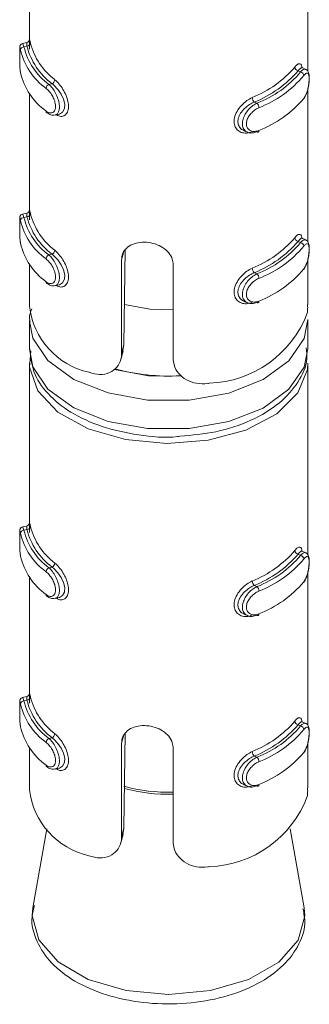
# Model space of a CAD drawing. Header units: millimetres. Extents: x 232 to 1296, y -47 to 1176.
# Tile 1 of 32: x 461.18 to 469.5, y -1.84 to 26.43. Entities that reach past the tile are written whole.
import ezdxf

# ---------------------------------------------------------------- set-up
doc = ezdxf.new("R2010")
doc.units = ezdxf.units.MM

msp = doc.modelspace()

# ---------------------------------------------------------------- linework, layer by layer
at = {"color": 7, "linetype": 'Continuous', "lineweight": 15}
for p, q in [((461.457, 30.447), (461.457, 25.839)), ((469.457, 24.948), (469.457, 30.447)), ((461.38, 25.772), (461.258, 25.745)), ((461.387, 25.67), (461.3, 25.651)), ((469.178, 24.963), (469.251, 24.929)), ((469.399, 25.004), (469.294, 25.053)), ((462.106, 24.593), (462.019, 24.573)), ((469.457, 20.049), (469.457, 24.43)), ((461.457, 24.311), (461.457, 20.94)), ((467.921, 24.065), (467.994, 24.031)), ((462.194, 23.692), (462.316, 23.719)), ((467.614, 23.248), (467.719, 23.199)), ((461.38, 20.873), (461.258, 20.846)), ((461.387, 20.771), (461.3, 20.751)), ((469.399, 20.104), (469.294, 20.153)), ((464.21, 19.829), (464.174, 17.092)), ((469.178, 20.064), (469.251, 20.03)), ((462.106, 19.693), (462.019, 19.674)), ((464.106, 16.842), (464.106, 19.532)), ((469.457, 18.255), (469.457, 19.53)), ((461.457, 19.411), (461.457, 18.199)), ((465.587, 19.398), (465.587, 16.708)), ((467.921, 19.166), (467.994, 19.132)), ((462.194, 18.793), (462.316, 18.82)), ((467.614, 18.349), (467.719, 18.3)), ((461.457, 17.791), (461.457, 16.975)), ((469.457, 16.975), (469.457, 17.791)), ((464.106, 16.842), (464.174, 17.092)), ((464.174, 17.092), (464.138, 16.917)), ((464.083, 16.672), (464.149, 16.914)), ((461.457, 16.566), (461.457, 11.958)), ((469.457, 11.067), (469.457, 16.566)), ((461.38, 11.891), (461.258, 11.864)), ((461.387, 11.789), (461.3, 11.769)), ((469.178, 11.082), (469.251, 11.048)), ((469.399, 11.122), (469.294, 11.171)), ((462.106, 10.711), (462.019, 10.692)), ((469.457, 6.168), (469.457, 10.549)), ((461.457, 10.429), (461.457, 7.059)), ((467.921, 10.184), (467.994, 10.15)), ((462.194, 9.811), (462.316, 9.838)), ((467.614, 9.367), (467.719, 9.318)), ((461.38, 6.992), (461.258, 6.965)), ((461.387, 6.89), (461.3, 6.87)), ((469.399, 6.223), (469.294, 6.272)), ((464.21, 5.947), (464.174, 3.211)), ((469.178, 6.183), (469.251, 6.149)), ((462.106, 5.812), (462.019, 5.793)), ((461.457, 5.53), (461.457, 4.318)), ((464.106, 2.961), (464.106, 5.651)), ((465.587, 5.517), (465.587, 2.827)), ((469.457, 4.374), (469.457, 5.649)), ((467.921, 5.285), (467.994, 5.251)), ((462.194, 4.911), (462.316, 4.939)), ((467.614, 4.468), (467.719, 4.419)), ((461.957, 3.2), (461.558, 0.93)), ((464.106, 2.961), (464.174, 3.211)), ((464.174, 3.211), (464.138, 3.036)), ((469.355, 0.93), (468.956, 3.2)), ((464.083, 2.791), (464.149, 3.033)), ((461.57, 0.987), (461.558, 0.93))]:
    msp.add_line(p, q, dxfattribs=at)
at = {"color": 8, "linetype": 'Continuous', "lineweight": 15}
for p, q in [((464.106, 19.532), (464.16, 19.733)), ((464.106, 5.651), (464.16, 5.851))]:
    msp.add_line(p, q, dxfattribs=at)
at = {"color": 8, "linetype": 'Continuous', "lineweight": 15, "flags": 128}
for points in [[(461.259, 25.739), (461.268, 25.738), (461.291, 25.681), (461.3, 25.651), (461.3, 25.651), (461.3, 25.651)], [(461.259, 20.84), (461.268, 20.839), (461.291, 20.782), (461.3, 20.751), (461.3, 20.751), (461.3, 20.751)], [(469.456, 17.819), (469.355, 17.274), (468.918, 16.634), (468.173, 16.096), (467.187, 15.709), (466.047, 15.507), (464.855, 15.508), (463.716, 15.712), (462.732, 16.101), (461.99, 16.639), (461.556, 17.281), (461.457, 17.769)], [(461.457, 16.975), (461.556, 16.464), (461.99, 15.823), (462.732, 15.284), (463.716, 14.896), (464.855, 14.692), (466.047, 14.691), (467.187, 14.893), (468.173, 15.279), (468.918, 15.817), (469.355, 16.457), (469.457, 16.975)], [(463.898, 16.39), (464.875, 16.207), (465.835, 16.191)], [(461.259, 11.858), (461.268, 11.857), (461.291, 11.8), (461.3, 11.769), (461.3, 11.769), (461.3, 11.769)], [(461.259, 6.958), (461.268, 6.958), (461.291, 6.901), (461.3, 6.87), (461.3, 6.87), (461.3, 6.87)], [(461.558, 0.93), (461.538, 0.705), (461.728, 0.006), (462.283, -0.625), (463.149, -1.127), (464.24, -1.449), (465.451, -1.561)], [(465.451, -1.561), (466.662, -1.451), (467.755, -1.131), (468.623, -0.631), (469.182, -0.001), (469.375, 0.698), (469.355, 0.93)]]:
    msp.add_lwpolyline(points, dxfattribs=at)
at = {"color": 7, "linetype": 'Continuous', "lineweight": 15, "flags": 128}
for points in [[(469.292, 25.048), (469.264, 25.051), (469.208, 25.002), (469.178, 24.963), (469.178, 24.963), (469.178, 24.963)], [(462.316, 23.72), (462.319, 23.72), (462.411, 23.774), (462.464, 23.877), (462.47, 24.007), (462.436, 24.146), (462.368, 24.289), (462.271, 24.429), (462.157, 24.551), (462.106, 24.593), (462.106, 24.593), (462.106, 24.593)], [(467.994, 23.215), (468.005, 23.207), (468.017, 23.203), (468.027, 23.202), (468.036, 23.206), (468.043, 23.212), (468.049, 23.222), (468.052, 23.235), (468.053, 23.25)], [(469.292, 20.148), (469.264, 20.152), (469.208, 20.103), (469.178, 20.064), (469.178, 20.064), (469.178, 20.064)], [(462.316, 18.821), (462.319, 18.82), (462.411, 18.875), (462.464, 18.978), (462.47, 19.107), (462.436, 19.247), (462.368, 19.39), (462.271, 19.53), (462.157, 19.651), (462.106, 19.693), (462.106, 19.693), (462.106, 19.693)], [(465.587, 18.095), (464.919, 18.121), (464.188, 18.252)], [(467.994, 18.315), (468.005, 18.308), (468.017, 18.304), (468.027, 18.303), (468.036, 18.306), (468.043, 18.313), (468.049, 18.323), (468.052, 18.335), (468.053, 18.35)], [(469.457, 16.566), (469.445, 16.39), (469.174, 15.714), (468.568, 15.115), (467.681, 14.647), (466.593, 14.352), (465.402, 14.257), (464.217, 14.371), (463.143, 14.683), (462.278, 15.164), (461.7, 15.773), (461.461, 16.453), (461.501, 16.91)], [(469.292, 11.166), (469.264, 11.17), (469.208, 11.121), (469.178, 11.082), (469.178, 11.082), (469.178, 11.082)], [(462.316, 9.839), (462.319, 9.839), (462.411, 9.893), (462.464, 9.996), (462.47, 10.125), (462.436, 10.265), (462.368, 10.408), (462.271, 10.548), (462.157, 10.669), (462.106, 10.711), (462.106, 10.711), (462.106, 10.711)], [(467.994, 9.333), (468.005, 9.326), (468.017, 9.322), (468.027, 9.321), (468.036, 9.324), (468.043, 9.331), (468.049, 9.341), (468.052, 9.353), (468.053, 9.368)], [(469.292, 6.267), (469.264, 6.271), (469.208, 6.222), (469.178, 6.183), (469.178, 6.183), (469.178, 6.183)], [(462.316, 4.939), (462.319, 4.939), (462.411, 4.994), (462.464, 5.097), (462.47, 5.226), (462.436, 5.365), (462.368, 5.509), (462.271, 5.649), (462.157, 5.77), (462.106, 5.812), (462.106, 5.812), (462.106, 5.812)], [(467.994, 4.434), (468.005, 4.427), (468.017, 4.422), (468.027, 4.422), (468.036, 4.425), (468.043, 4.432), (468.049, 4.441), (468.052, 4.454), (468.053, 4.469)]]:
    msp.add_lwpolyline(points, dxfattribs=at)
at = {"color": 7, "linetype": 'Continuous', "lineweight": 15}
for centre, radius, start, end in [((461.387, 25.77), 0.0997, 269.9178, 353.6102), ((463.332, 26.231), 1.905, 194.3472, 233.0834), ((461.298, 25.552), 0.0989, 89.3706, 173.5963), ((463.056, 26.003), 1.908, 193.3385, 234.092), ((463.109, 26.08), 1.86, 193.3385, 234.092), ((463.279, 26.154), 1.953, 194.3469, 233.0836), ((463.056, 25.35), 1.908, 193.3385, 234.092), ((466.68, 27.142), 3.177, 291.8314, 319.2694), ((466.71, 27.088), 3.257, 291.8317, 319.2693), ((466.879, 26.92), 3.096, 291.1059, 319.9951), ((469.207, 25.08), 0.12, 185.1361, 256.0742), ((469.223, 24.813), 0.119, 5.2156, 76.6903), ((462.053, 24.717), 0.135, 293.038, 356.1207), ((466.909, 26.866), 3.176, 291.1058, 319.9951), ((462.073, 24.449), 0.136, 113.7281, 176.2145), ((468.038, 24.198), 0.177, 181.6436, 228.7438), ((466.909, 26.212), 3.176, 291.1058, 319.9951), ((461.991, 23.801), 0.0536, 176.3369, 232.8875), ((467.874, 23.898), 0.179, 1.5624, 47.9075), ((461.298, 20.652), 0.0989, 89.3675, 173.5994), ((463.056, 21.104), 1.908, 193.3385, 234.092), ((463.109, 21.18), 1.86, 193.3385, 234.092), ((461.387, 20.871), 0.0997, 269.9178, 353.6102), ((463.279, 21.255), 1.953, 194.3469, 233.0836), ((463.332, 21.332), 1.905, 194.3472, 233.0834), ((466.68, 22.243), 3.177, 291.8314, 319.2694), ((469.207, 20.181), 0.12, 185.1361, 256.0742), ((463.056, 20.45), 1.908, 193.3385, 234.092), ((462.053, 19.817), 0.135, 293.038, 356.1207), ((466.71, 22.189), 3.257, 291.8317, 319.2693), ((466.879, 22.02), 3.096, 291.1059, 319.9951), ((466.909, 21.966), 3.176, 291.1058, 319.9951), ((469.223, 19.914), 0.119, 5.2128, 76.6931), ((462.073, 19.549), 0.136, 113.7256, 176.217), ((468.038, 19.299), 0.177, 181.6436, 228.7438), ((466.909, 21.313), 3.176, 291.1058, 319.9951), ((467.874, 18.999), 0.179, 1.5604, 47.9095), ((461.991, 18.902), 0.0536, 176.3412, 232.8832), ((463.65, 18.461), 2.209, 186.805, 257.4297), ((466.528, 19.106), 3.116, 271.8247, 339.2762), ((465.443, 21.855), 5.658, 254.3029, 273.555), ((461.387, 11.889), 0.0997, 269.9189, 353.6111), ((463.332, 12.35), 1.905, 194.3472, 233.0834), ((461.298, 11.671), 0.0989, 89.3703, 173.5966), ((463.056, 12.122), 1.908, 193.3385, 234.092), ((463.109, 12.199), 1.86, 193.3385, 234.092), ((463.279, 12.273), 1.953, 194.3469, 233.0836), ((463.056, 11.468), 1.908, 193.3385, 234.092), ((466.68, 13.261), 3.177, 291.8314, 319.2694), ((466.71, 13.207), 3.257, 291.8317, 319.2693), ((466.879, 13.039), 3.096, 291.1059, 319.9951), ((469.207, 11.199), 0.12, 185.1355, 256.0732), ((469.223, 10.932), 0.119, 5.2153, 76.6906), ((462.053, 10.835), 0.135, 293.0389, 356.1212), ((466.909, 12.984), 3.176, 291.1058, 319.9951), ((462.073, 10.568), 0.136, 113.7279, 176.2148), ((468.038, 10.317), 0.177, 181.6433, 228.743), ((466.909, 12.331), 3.176, 291.1058, 319.9951), ((461.991, 9.92), 0.0536, 176.3403, 232.8841), ((467.874, 10.017), 0.179, 1.5622, 47.9077), ((461.298, 6.771), 0.0989, 89.3725, 173.5944), ((463.109, 7.299), 1.86, 193.3385, 234.092), ((461.387, 6.989), 0.0997, 269.9152, 353.6109), ((463.279, 7.373), 1.953, 194.3469, 233.0836), ((463.332, 7.45), 1.905, 194.3472, 233.0834), ((463.056, 7.222), 1.908, 193.3385, 234.092), ((466.68, 8.362), 3.177, 291.8314, 319.2694), ((469.207, 6.299), 0.12, 185.1354, 256.0765), ((463.056, 6.569), 1.908, 193.3385, 234.092), ((466.71, 8.308), 3.257, 291.8317, 319.2693), ((466.879, 8.139), 3.096, 291.1059, 319.9951), ((466.909, 8.085), 3.176, 291.1058, 319.9951), ((469.223, 6.033), 0.119, 5.2173, 76.6887), ((462.073, 5.668), 0.136, 113.7296, 176.213), ((462.053, 5.936), 0.135, 293.0358, 356.1214), ((468.038, 5.417), 0.177, 181.6429, 228.7455), ((466.909, 7.432), 3.176, 291.1058, 319.9951), ((467.874, 5.118), 0.179, 1.5636, 47.9063), ((461.991, 5.021), 0.0536, 176.3334, 232.891), ((463.65, 4.58), 2.209, 186.805, 257.4297), ((466.528, 5.224), 3.116, 271.8247, 339.2762)]:
    msp.add_arc(centre, radius, start, end, dxfattribs=at)
at = {"color": 8, "linetype": 'Continuous', "lineweight": 15}
for centre, radius, start, end in [((465.446, 9.183), 4.935, 254.983, 271.646), ((465.446, 9.135), 4.947, 255.1526, 271.6393)]:
    msp.add_arc(centre, radius, start, end, dxfattribs=at)
at = {"color": 7, "linetype": 'Continuous', "lineweight": 15}
for points, knots in [([(461.259, 25.745), (461.257, 25.745), (461.244, 25.744), (461.224, 25.732), (461.203, 25.713), (461.19, 25.693), (461.183, 25.676), (461.18, 25.662), (461.178, 25.649), (461.178, 25.637), (461.177, 25.62), (461.177, 25.611)], [0, 0, 0, 0, 0.020113, 0.156739, 0.267992, 0.364156, 0.44742, 0.524106, 0.622504, 0.816731, 1, 1, 1, 1]), ([(461.387, 25.67), (461.387, 25.67), (461.381, 25.701), (461.378, 25.753), (461.379, 25.786), (461.384, 25.755), (461.387, 25.74)], [0, 0, 0, 0, 0.000117, 0.309147, 0.652964, 1, 1, 1, 1]), ([(461.457, 25.829), (461.457, 25.837), (461.456, 25.854), (461.457, 25.86), (461.456, 25.853), (461.454, 25.843), (461.448, 25.825), (461.434, 25.803), (461.411, 25.782), (461.39, 25.776), (461.38, 25.773)], [0, 0, 0, 0, 0.230895, 0.477401, 0.558872, 0.624551, 0.689654, 0.784588, 0.896373, 1, 1, 1, 1]), ([(461.459, 25.582), (461.459, 25.629), (461.459, 25.733), (461.456, 25.815), (461.457, 25.829), (461.457, 25.829)], [0, 0, 0, 0, 0.448668, 0.993375, 1, 1, 1, 1]), ([(461.457, 25.839), (461.457, 25.853), (461.457, 25.886), (461.465, 25.856), (461.479, 25.79), (461.486, 25.759)], [0, 0, 0, 0, 0.287354, 0.663158, 1, 1, 1, 1]), ([(461.177, 25.611), (461.177, 25.609), (461.176, 25.596), (461.177, 25.534), (461.177, 25.426), (461.177, 25.288), (461.179, 25.143), (461.186, 25.007), (461.195, 24.942), (461.2, 24.91)], [0, 0, 0, 0, 0.026841, 0.173551, 0.3244, 0.485871, 0.655868, 0.827492, 1, 1, 1, 1]), ([(461.177, 25.611), (461.177, 25.592), (461.176, 25.553), (461.177, 25.439), (461.177, 25.3), (461.179, 25.148), (461.185, 25.004), (461.196, 24.934), (461.202, 24.901)], [0, 0, 0, 0, 0.148704, 0.305848, 0.470134, 0.639656, 0.826484, 1, 1, 1, 1]), ([(469.087, 25.069), (469.1, 25.084), (469.142, 25.134), (469.203, 25.175), (469.255, 25.161), (469.284, 25.115), (469.29, 25.06), (469.291, 25.047)], [0, 0, 0, 0, 0.125956, 0.405143, 0.670457, 0.920746, 1, 1, 1, 1]), ([(469.331, 24.142), (469.343, 24.156), (469.384, 24.205), (469.436, 24.337), (469.48, 24.506), (469.502, 24.673), (469.503, 24.823), (469.481, 24.919), (469.438, 24.986), (469.405, 24.997), (469.398, 25)], [0, 0, 0, 0, 0.07166, 0.24864, 0.406173, 0.552006, 0.706951, 0.877175, 0.971466, 1, 1, 1, 1]), ([(469.342, 24.171), (469.349, 24.18), (469.375, 24.216), (469.416, 24.299), (469.457, 24.426), (469.484, 24.557), (469.497, 24.682), (469.497, 24.79), (469.481, 24.869), (469.448, 24.903), (469.401, 24.891), (469.362, 24.846), (469.342, 24.824)], [0, 0, 0, 0, 0.037283, 0.149824, 0.256282, 0.356425, 0.453448, 0.553209, 0.659995, 0.772419, 0.885916, 1, 1, 1, 1]), ([(461.938, 23.804), (461.947, 23.797), (461.985, 23.769), (462.052, 23.744), (462.127, 23.755), (462.181, 23.805), (462.211, 23.887), (462.21, 23.997), (462.175, 24.127), (462.11, 24.258), (462.026, 24.377), (461.967, 24.431), (461.938, 24.458)], [0, 0, 0, 0, 0.037283, 0.149824, 0.256283, 0.356425, 0.453449, 0.553209, 0.659995, 0.772418, 0.885915, 1, 1, 1, 1]), ([(467.861, 23.213), (467.836, 23.203), (467.754, 23.172), (467.618, 23.166), (467.48, 23.218), (467.383, 23.317), (467.335, 23.453), (467.343, 23.619), (467.416, 23.801), (467.545, 23.972), (467.702, 24.111), (467.81, 24.166), (467.861, 24.193)], [0, 0, 0, 0, 0.049966, 0.16072, 0.26597, 0.365259, 0.462973, 0.56567, 0.676022, 0.789423, 0.900467, 1, 1, 1, 1]), ([(467.921, 24.065), (467.921, 24.065), (467.876, 24.047), (467.778, 23.997), (467.637, 23.886), (467.52, 23.746), (467.453, 23.596), (467.445, 23.456), (467.491, 23.343), (467.553, 23.273), (467.604, 23.257), (467.616, 23.253)], [0, 0, 0, 0, 0.000048, 0.132925, 0.280761, 0.429978, 0.572904, 0.704761, 0.830791, 0.960542, 1, 1, 1, 1]), ([(461.962, 23.762), (461.979, 23.748), (462.026, 23.707), (462.113, 23.678), (462.172, 23.693), (462.192, 23.698)], [0, 0, 0, 0, 0.258975, 0.754036, 1, 1, 1, 1]), ([(467.994, 23.215), (467.994, 23.215), (467.947, 23.193), (467.854, 23.167), (467.726, 23.185), (467.629, 23.257), (467.578, 23.37), (467.576, 23.506), (467.619, 23.648), (467.7, 23.788), (467.814, 23.915), (467.918, 23.992), (467.979, 24.024), (467.994, 24.031), (467.994, 24.031)], [0, 0, 0, 0, 0.000038, 0.112216, 0.224486, 0.337099, 0.445586, 0.547541, 0.646167, 0.74679, 0.852426, 0.963252, 0.999962, 1, 1, 1, 1]), ([(468.053, 23.903), (468.04, 23.897), (467.987, 23.873), (467.897, 23.812), (467.799, 23.713), (467.727, 23.603), (467.69, 23.489), (467.691, 23.38), (467.736, 23.288), (467.821, 23.23), (467.932, 23.211), (468.013, 23.237), (468.053, 23.25)], [0, 0, 0, 0, 0.0372829, 0.149825, 0.2562821, 0.3564245, 0.4534479, 0.5532084, 0.6599941, 0.7724169, 0.885916, 1, 1, 1, 1]), ([(461.457, 20.93), (461.457, 20.938), (461.456, 20.955), (461.457, 20.961), (461.456, 20.954), (461.454, 20.944), (461.448, 20.926), (461.434, 20.904), (461.411, 20.883), (461.39, 20.877), (461.38, 20.874)], [0, 0, 0, 0, 0.230896, 0.477404, 0.55887, 0.62455, 0.689653, 0.784587, 0.896373, 1, 1, 1, 1]), ([(461.459, 20.683), (461.459, 20.73), (461.459, 20.834), (461.456, 20.916), (461.457, 20.93), (461.457, 20.93)], [0, 0, 0, 0, 0.448668, 0.993375, 1, 1, 1, 1]), ([(461.457, 20.94), (461.457, 20.954), (461.457, 20.986), (461.465, 20.957), (461.479, 20.891), (461.486, 20.859)], [0, 0, 0, 0, 0.287354, 0.66316, 1, 1, 1, 1]), ([(461.177, 20.712), (461.177, 20.71), (461.176, 20.697), (461.177, 20.634), (461.177, 20.527), (461.177, 20.388), (461.179, 20.243), (461.186, 20.107), (461.195, 20.043), (461.2, 20.01)], [0, 0, 0, 0, 0.026841, 0.173547, 0.3244, 0.485872, 0.655869, 0.827491, 1, 1, 1, 1]), ([(461.259, 20.845), (461.257, 20.845), (461.244, 20.845), (461.224, 20.832), (461.203, 20.814), (461.19, 20.794), (461.183, 20.777), (461.18, 20.763), (461.178, 20.749), (461.178, 20.738), (461.177, 20.72), (461.177, 20.712)], [0, 0, 0, 0, 0.02011, 0.156742, 0.267994, 0.364145, 0.447422, 0.524108, 0.622506, 0.816718, 1, 1, 1, 1]), ([(461.177, 20.712), (461.177, 20.693), (461.176, 20.653), (461.177, 20.539), (461.177, 20.401), (461.179, 20.249), (461.185, 20.105), (461.196, 20.035), (461.202, 20.002)], [0, 0, 0, 0, 0.148704, 0.305848, 0.470134, 0.639657, 0.826483, 1, 1, 1, 1]), ([(461.387, 20.771), (461.387, 20.771), (461.381, 20.802), (461.378, 20.853), (461.378, 20.885), (461.382, 20.864), (461.384, 20.857)], [0, 0, 0, 0, 0.000142, 0.373697, 0.789303, 1, 1, 1, 1]), ([(469.087, 20.17), (469.1, 20.185), (469.142, 20.235), (469.203, 20.276), (469.255, 20.262), (469.284, 20.215), (469.29, 20.161), (469.291, 20.148)], [0, 0, 0, 0, 0.12602, 0.405352, 0.670802, 0.921216, 1, 1, 1, 1]), ([(469.331, 19.243), (469.343, 19.257), (469.384, 19.305), (469.436, 19.437), (469.48, 19.607), (469.502, 19.774), (469.503, 19.924), (469.481, 20.019), (469.438, 20.087), (469.405, 20.098), (469.398, 20.101)], [0, 0, 0, 0, 0.071659, 0.248639, 0.406172, 0.552008, 0.706949, 0.877176, 0.971464, 1, 1, 1, 1]), ([(464.106, 19.532), (464.109, 19.575), (464.117, 19.684), (464.199, 19.836), (464.358, 19.965), (464.574, 20.037), (464.821, 20.048), (465.071, 19.999), (465.296, 19.894), (465.471, 19.742), (465.572, 19.568), (465.583, 19.448), (465.587, 19.398)], [0, 0, 0, 0, 0.067544, 0.17285, 0.279382, 0.387326, 0.494685, 0.600406, 0.705956, 0.813029, 0.921038, 1, 1, 1, 1]), ([(469.342, 19.272), (469.349, 19.281), (469.375, 19.317), (469.416, 19.4), (469.457, 19.526), (469.484, 19.657), (469.497, 19.782), (469.497, 19.891), (469.481, 19.97), (469.448, 20.003), (469.401, 19.992), (469.362, 19.947), (469.342, 19.925)], [0, 0, 0, 0, 0.037283, 0.149824, 0.256282, 0.356425, 0.453448, 0.553208, 0.659994, 0.772418, 0.885917, 1, 1, 1, 1]), ([(461.938, 18.905), (461.947, 18.898), (461.985, 18.87), (462.052, 18.845), (462.127, 18.856), (462.181, 18.906), (462.211, 18.988), (462.21, 19.098), (462.175, 19.228), (462.11, 19.359), (462.026, 19.478), (461.967, 19.532), (461.938, 19.558)], [0, 0, 0, 0, 0.037283, 0.149824, 0.256283, 0.356425, 0.453448, 0.553209, 0.659995, 0.772417, 0.885915, 1, 1, 1, 1]), ([(467.861, 18.314), (467.836, 18.304), (467.754, 18.273), (467.618, 18.267), (467.48, 18.318), (467.383, 18.418), (467.335, 18.554), (467.343, 18.72), (467.416, 18.902), (467.545, 19.073), (467.702, 19.212), (467.81, 19.267), (467.861, 19.294)], [0, 0, 0, 0, 0.049966, 0.16072, 0.26597, 0.365259, 0.462972, 0.56567, 0.676022, 0.789422, 0.900467, 1, 1, 1, 1]), ([(467.921, 19.166), (467.921, 19.166), (467.876, 19.148), (467.778, 19.097), (467.637, 18.987), (467.52, 18.847), (467.453, 18.697), (467.445, 18.557), (467.491, 18.444), (467.553, 18.374), (467.604, 18.358), (467.616, 18.354)], [0, 0, 0, 0, 0.000048, 0.132925, 0.280761, 0.429976, 0.572905, 0.704761, 0.830792, 0.960542, 1, 1, 1, 1]), ([(467.994, 18.315), (467.994, 18.315), (467.947, 18.294), (467.854, 18.268), (467.726, 18.286), (467.629, 18.358), (467.578, 18.471), (467.576, 18.607), (467.619, 18.749), (467.7, 18.889), (467.814, 19.016), (467.918, 19.093), (467.979, 19.125), (467.994, 19.132), (467.994, 19.132)], [0, 0, 0, 0, 0.0000378, 0.1122156, 0.2244876, 0.3370986, 0.4455851, 0.5475435, 0.646167, 0.7467895, 0.852426, 0.9632516, 0.9999622, 1, 1, 1, 1]), ([(468.053, 19.004), (468.04, 18.998), (467.987, 18.974), (467.897, 18.913), (467.799, 18.814), (467.727, 18.703), (467.69, 18.59), (467.691, 18.481), (467.736, 18.389), (467.821, 18.331), (467.932, 18.312), (468.013, 18.338), (468.053, 18.35)], [0, 0, 0, 0, 0.037283, 0.149826, 0.256283, 0.356425, 0.453446, 0.553209, 0.659995, 0.772418, 0.885916, 1, 1, 1, 1]), ([(461.962, 18.863), (461.979, 18.849), (462.026, 18.808), (462.113, 18.779), (462.172, 18.794), (462.192, 18.799)], [0, 0, 0, 0, 0.258975, 0.754036, 1, 1, 1, 1]), ([(461.525, 18.129), (461.489, 18.041), (461.439, 17.92), (461.468, 17.797), (461.476, 17.764)], [0, 0, 0, 0, 0.728667, 1, 1, 1, 1]), ([(469.442, 18.003), (469.448, 18.044), (469.457, 18.113), (469.454, 18.214), (469.453, 18.255)], [0, 0, 0, 0, 0.593463, 1, 1, 1, 1]), ([(465.781, 14.467), (466.132, 14.499), (466.859, 14.566), (467.851, 14.903), (468.664, 15.389), (469.197, 15.995), (469.465, 16.561), (469.427, 16.903), (469.415, 17.012)], [0, 0, 0, 0, 0.182064, 0.376351, 0.573163, 0.752072, 0.921249, 1, 1, 1, 1]), ([(461.474, 16.959), (461.494, 16.743), (461.536, 16.287), (461.966, 15.666), (462.627, 15.13), (463.525, 14.718), (464.582, 14.492), (465.373, 14.413), (465.76, 14.464), (465.781, 14.467)], [0, 0, 0, 0, 0.141781, 0.299789, 0.464713, 0.638411, 0.814397, 0.989981, 1, 1, 1, 1]), ([(463.169, 16.305), (463.272, 16.275), (463.478, 16.214), (463.768, 16.276), (463.983, 16.439), (464.091, 16.643), (464.102, 16.787), (464.106, 16.842)], [0, 0, 0, 0, 0.227115, 0.454906, 0.667253, 0.872124, 1, 1, 1, 1]), ([(465.587, 16.708), (465.593, 16.643), (465.607, 16.489), (465.733, 16.264), (465.96, 16.075), (466.256, 15.972), (466.489, 15.969), (466.612, 15.989), (466.627, 15.991)], [0, 0, 0, 0, 0.147077, 0.351354, 0.555297, 0.760036, 0.971376, 1, 1, 1, 1]), ([(461.387, 11.789), (461.387, 11.789), (461.381, 11.82), (461.378, 11.872), (461.379, 11.904), (461.384, 11.874), (461.387, 11.859)], [0, 0, 0, 0, 0.000117, 0.309149, 0.652967, 1, 1, 1, 1]), ([(461.457, 11.948), (461.457, 11.956), (461.456, 11.973), (461.457, 11.979), (461.456, 11.972), (461.454, 11.962), (461.448, 11.944), (461.434, 11.922), (461.411, 11.901), (461.39, 11.895), (461.38, 11.892)], [0, 0, 0, 0, 0.230897, 0.477398, 0.558864, 0.624545, 0.689646, 0.784591, 0.896372, 1, 1, 1, 1]), ([(461.459, 11.701), (461.459, 11.748), (461.459, 11.852), (461.456, 11.934), (461.457, 11.948), (461.457, 11.948)], [0, 0, 0, 0, 0.448676, 0.993382, 1, 1, 1, 1]), ([(461.457, 11.958), (461.457, 11.972), (461.457, 12.004), (461.465, 11.975), (461.479, 11.909), (461.486, 11.877)], [0, 0, 0, 0, 0.2873461, 0.6631552, 1, 1, 1, 1]), ([(461.177, 11.73), (461.177, 11.728), (461.176, 11.715), (461.177, 11.652), (461.177, 11.545), (461.177, 11.407), (461.179, 11.261), (461.186, 11.125), (461.195, 11.061), (461.2, 11.028)], [0, 0, 0, 0, 0.026838, 0.173547, 0.324396, 0.485872, 0.655869, 0.827491, 1, 1, 1, 1]), ([(461.259, 11.863), (461.257, 11.863), (461.244, 11.863), (461.224, 11.85), (461.203, 11.832), (461.19, 11.812), (461.183, 11.795), (461.18, 11.781), (461.178, 11.767), (461.178, 11.756), (461.177, 11.738), (461.177, 11.73)], [0, 0, 0, 0, 0.02011, 0.156735, 0.267996, 0.364147, 0.44741, 0.524124, 0.622508, 0.816732, 1, 1, 1, 1]), ([(461.177, 11.73), (461.177, 11.711), (461.176, 11.671), (461.177, 11.557), (461.177, 11.419), (461.179, 11.267), (461.185, 11.123), (461.196, 11.053), (461.202, 11.02)], [0, 0, 0, 0, 0.1487077, 0.3058469, 0.4701329, 0.6396589, 0.8264845, 1, 1, 1, 1]), ([(469.087, 11.188), (469.1, 11.203), (469.142, 11.253), (469.203, 11.294), (469.255, 11.28), (469.284, 11.233), (469.29, 11.179), (469.291, 11.166)], [0, 0, 0, 0, 0.126022, 0.405353, 0.670801, 0.92122, 1, 1, 1, 1]), ([(469.331, 10.261), (469.343, 10.275), (469.384, 10.324), (469.436, 10.455), (469.48, 10.625), (469.502, 10.792), (469.503, 10.942), (469.481, 11.038), (469.438, 11.105), (469.405, 11.116), (469.398, 11.119)], [0, 0, 0, 0, 0.071659, 0.24864, 0.406175, 0.552005, 0.706951, 0.877178, 0.971466, 1, 1, 1, 1]), ([(469.342, 10.29), (469.349, 10.299), (469.375, 10.335), (469.416, 10.418), (469.457, 10.545), (469.484, 10.675), (469.497, 10.8), (469.497, 10.909), (469.481, 10.988), (469.448, 11.021), (469.401, 11.01), (469.362, 10.965), (469.342, 10.943)], [0, 0, 0, 0, 0.037282, 0.149826, 0.256284, 0.356427, 0.453445, 0.553211, 0.659994, 0.772418, 0.885916, 1, 1, 1, 1]), ([(461.938, 9.923), (461.947, 9.916), (461.985, 9.888), (462.052, 9.863), (462.127, 9.874), (462.181, 9.924), (462.211, 10.006), (462.21, 10.116), (462.175, 10.246), (462.11, 10.377), (462.026, 10.496), (461.967, 10.55), (461.938, 10.577)], [0, 0, 0, 0, 0.0372832, 0.1498257, 0.2562849, 0.3564271, 0.4534451, 0.5532117, 0.6599948, 0.7724178, 0.8859147, 1, 1, 1, 1]), ([(467.861, 9.332), (467.836, 9.322), (467.754, 9.291), (467.618, 9.285), (467.48, 9.336), (467.383, 9.436), (467.335, 9.572), (467.343, 9.738), (467.416, 9.92), (467.545, 10.091), (467.702, 10.23), (467.81, 10.285), (467.861, 10.312)], [0, 0, 0, 0, 0.049967, 0.16072, 0.265971, 0.365257, 0.462971, 0.56567, 0.676022, 0.789421, 0.900467, 1, 1, 1, 1]), ([(467.921, 10.184), (467.921, 10.184), (467.876, 10.166), (467.778, 10.115), (467.637, 10.005), (467.52, 9.865), (467.453, 9.715), (467.445, 9.575), (467.491, 9.462), (467.553, 9.392), (467.604, 9.376), (467.616, 9.372)], [0, 0, 0, 0, 0.000048, 0.132926, 0.280761, 0.429977, 0.572903, 0.70476, 0.830794, 0.960542, 1, 1, 1, 1]), ([(467.994, 9.333), (467.994, 9.333), (467.947, 9.312), (467.854, 9.286), (467.726, 9.304), (467.629, 9.376), (467.578, 9.489), (467.576, 9.625), (467.619, 9.767), (467.7, 9.907), (467.814, 10.034), (467.918, 10.111), (467.979, 10.143), (467.994, 10.15), (467.994, 10.15)], [0, 0, 0, 0, 0.000038, 0.112216, 0.224487, 0.337099, 0.445588, 0.547542, 0.64617, 0.746789, 0.852425, 0.963252, 0.999962, 1, 1, 1, 1]), ([(468.053, 10.022), (468.04, 10.016), (467.987, 9.992), (467.897, 9.931), (467.799, 9.832), (467.727, 9.721), (467.69, 9.608), (467.691, 9.499), (467.736, 9.407), (467.821, 9.349), (467.932, 9.33), (468.013, 9.356), (468.053, 9.368)], [0, 0, 0, 0, 0.037283, 0.149825, 0.256285, 0.356423, 0.453446, 0.553207, 0.659995, 0.772418, 0.885916, 1, 1, 1, 1]), ([(461.962, 9.881), (461.979, 9.867), (462.026, 9.826), (462.113, 9.797), (462.172, 9.812), (462.192, 9.817)], [0, 0, 0, 0, 0.2589744, 0.7540308, 1, 1, 1, 1]), ([(461.457, 7.049), (461.457, 7.057), (461.456, 7.073), (461.457, 7.08), (461.456, 7.073), (461.454, 7.062), (461.448, 7.045), (461.434, 7.022), (461.411, 7.002), (461.39, 6.996), (461.38, 6.993)], [0, 0, 0, 0, 0.230895, 0.477408, 0.558874, 0.624554, 0.68966, 0.784594, 0.896373, 1, 1, 1, 1]), ([(461.457, 7.059), (461.457, 7.073), (461.457, 7.105), (461.465, 7.075), (461.479, 7.009), (461.486, 6.978)], [0, 0, 0, 0, 0.287354, 0.66316, 1, 1, 1, 1]), ([(461.177, 6.831), (461.177, 6.829), (461.176, 6.815), (461.177, 6.753), (461.177, 6.646), (461.177, 6.507), (461.179, 6.362), (461.186, 6.226), (461.195, 6.161), (461.2, 6.129)], [0, 0, 0, 0, 0.0268445, 0.1735538, 0.3244028, 0.4858704, 0.6558669, 0.8274928, 1, 1, 1, 1]), ([(461.259, 6.964), (461.257, 6.964), (461.244, 6.963), (461.224, 6.951), (461.203, 6.932), (461.19, 6.913), (461.183, 6.896), (461.18, 6.882), (461.178, 6.868), (461.178, 6.857), (461.177, 6.839), (461.177, 6.831)], [0, 0, 0, 0, 0.020115, 0.156743, 0.267986, 0.364164, 0.447428, 0.524116, 0.622501, 0.816729, 1, 1, 1, 1]), ([(461.177, 6.831), (461.177, 6.811), (461.176, 6.772), (461.177, 6.658), (461.177, 6.52), (461.179, 6.368), (461.185, 6.224), (461.196, 6.154), (461.202, 6.12)], [0, 0, 0, 0, 0.1487077, 0.3058469, 0.4701329, 0.6396589, 0.8264845, 1, 1, 1, 1]), ([(461.387, 6.89), (461.387, 6.89), (461.381, 6.921), (461.378, 6.972), (461.378, 7.003), (461.382, 6.983), (461.384, 6.976)], [0, 0, 0, 0, 0.0001418, 0.3736947, 0.789298, 1, 1, 1, 1]), ([(461.459, 6.802), (461.459, 6.848), (461.459, 6.952), (461.456, 7.035), (461.457, 7.049), (461.457, 7.049)], [0, 0, 0, 0, 0.448676, 0.993382, 1, 1, 1, 1]), ([(469.087, 6.289), (469.1, 6.304), (469.142, 6.354), (469.203, 6.395), (469.255, 6.38), (469.284, 6.334), (469.29, 6.28), (469.291, 6.267)], [0, 0, 0, 0, 0.12602, 0.40535, 0.670803, 0.921221, 1, 1, 1, 1]), ([(464.106, 5.651), (464.109, 5.694), (464.117, 5.803), (464.199, 5.955), (464.358, 6.084), (464.574, 6.156), (464.821, 6.167), (465.071, 6.118), (465.296, 6.013), (465.471, 5.86), (465.572, 5.687), (465.583, 5.567), (465.587, 5.517)], [0, 0, 0, 0, 0.067546, 0.17285, 0.279383, 0.387326, 0.494685, 0.600406, 0.705957, 0.813027, 0.921036, 1, 1, 1, 1]), ([(469.331, 5.361), (469.343, 5.376), (469.384, 5.424), (469.436, 5.556), (469.48, 5.726), (469.502, 5.893), (469.503, 6.043), (469.481, 6.138), (469.438, 6.206), (469.405, 6.217), (469.398, 6.219)], [0, 0, 0, 0, 0.07166, 0.24864, 0.406171, 0.552007, 0.706952, 0.877172, 0.971466, 1, 1, 1, 1]), ([(469.342, 5.39), (469.349, 5.399), (469.375, 5.435), (469.416, 5.519), (469.457, 5.645), (469.484, 5.776), (469.497, 5.901), (469.497, 6.01), (469.481, 6.088), (469.448, 6.122), (469.401, 6.111), (469.362, 6.066), (469.342, 6.044)], [0, 0, 0, 0, 0.037282, 0.149824, 0.256282, 0.356424, 0.453447, 0.553207, 0.659996, 0.772419, 0.885916, 1, 1, 1, 1]), ([(461.938, 5.024), (461.947, 5.017), (461.985, 4.989), (462.052, 4.964), (462.127, 4.975), (462.181, 5.024), (462.211, 5.106), (462.21, 5.217), (462.175, 5.346), (462.11, 5.478), (462.026, 5.597), (461.967, 5.65), (461.938, 5.677)], [0, 0, 0, 0, 0.037283, 0.149824, 0.256282, 0.356424, 0.453447, 0.553208, 0.659996, 0.772419, 0.885915, 1, 1, 1, 1]), ([(467.861, 4.432), (467.836, 4.423), (467.754, 4.392), (467.618, 4.386), (467.48, 4.437), (467.383, 4.536), (467.335, 4.672), (467.343, 4.839), (467.416, 5.021), (467.545, 5.191), (467.702, 5.33), (467.81, 5.386), (467.861, 5.412)], [0, 0, 0, 0, 0.049966, 0.160721, 0.26597, 0.365259, 0.462972, 0.565672, 0.676023, 0.789422, 0.900467, 1, 1, 1, 1]), ([(467.921, 5.285), (467.921, 5.285), (467.876, 5.267), (467.778, 5.216), (467.637, 5.106), (467.52, 4.966), (467.453, 4.816), (467.445, 4.675), (467.491, 4.563), (467.553, 4.493), (467.604, 4.477), (467.616, 4.473)], [0, 0, 0, 0, 0.000048, 0.132925, 0.28076, 0.42998, 0.572906, 0.704762, 0.830789, 0.960542, 1, 1, 1, 1]), ([(467.994, 4.434), (467.994, 4.434), (467.947, 4.413), (467.854, 4.386), (467.726, 4.405), (467.629, 4.476), (467.578, 4.59), (467.576, 4.726), (467.619, 4.868), (467.7, 5.007), (467.814, 5.135), (467.918, 5.211), (467.979, 5.244), (467.994, 5.251), (467.994, 5.251)], [0, 0, 0, 0, 0.000038, 0.112216, 0.224487, 0.3371, 0.445584, 0.547542, 0.646166, 0.746789, 0.852425, 0.963252, 0.999962, 1, 1, 1, 1]), ([(468.053, 5.122), (468.04, 5.116), (467.987, 5.093), (467.897, 5.032), (467.799, 4.933), (467.727, 4.822), (467.69, 4.709), (467.691, 4.6), (467.736, 4.507), (467.821, 4.449), (467.932, 4.431), (468.013, 4.456), (468.053, 4.469)], [0, 0, 0, 0, 0.037283, 0.149825, 0.256283, 0.356425, 0.453449, 0.553209, 0.659993, 0.772416, 0.885916, 1, 1, 1, 1]), ([(461.962, 4.982), (461.979, 4.968), (462.026, 4.926), (462.113, 4.898), (462.172, 4.912), (462.192, 4.917)], [0, 0, 0, 0, 0.258976, 0.75404, 1, 1, 1, 1]), ([(469.442, 4.122), (469.448, 4.163), (469.457, 4.232), (469.454, 4.333), (469.453, 4.374)], [0, 0, 0, 0, 0.593463, 1, 1, 1, 1]), ([(463.169, 2.424), (463.272, 2.393), (463.478, 2.333), (463.768, 2.395), (463.983, 2.557), (464.091, 2.762), (464.102, 2.906), (464.106, 2.961)], [0, 0, 0, 0, 0.227114, 0.454905, 0.667253, 0.872126, 1, 1, 1, 1]), ([(465.587, 2.827), (465.593, 2.762), (465.607, 2.608), (465.733, 2.383), (465.96, 2.194), (466.256, 2.09), (466.489, 2.087), (466.612, 2.108), (466.627, 2.11)], [0, 0, 0, 0, 0.1470773, 0.3513542, 0.5552952, 0.7600366, 0.9713757, 1, 1, 1, 1]), ([(461.607, 0.996), (461.576, 0.89), (461.477, 0.548), (461.639, -0.051), (462.064, -0.683), (462.746, -1.207), (463.648, -1.599), (464.711, -1.822), (465.838, -1.854), (466.937, -1.691), (467.923, -1.341), (468.696, -0.835), (469.19, -0.218), (469.419, 0.389), (469.347, 0.76), (469.32, 0.902)], [0, 0, 0, 0, 0.035854, 0.115283, 0.193247, 0.274939, 0.360908, 0.447834, 0.534569, 0.621475, 0.709005, 0.797782, 0.877462, 0.953012, 1, 1, 1, 1])]:
    msp.add_open_spline(points, degree=3, knots=knots, dxfattribs=at)
at = {"color": 8, "linetype": 'Continuous', "lineweight": 15}
for points, knots in [([(461.2, 25.563), (461.198, 25.572), (461.192, 25.607), (461.183, 25.644), (461.178, 25.651), (461.178, 25.623), (461.177, 25.611)], [0, 0, 0, 0, 0.110088, 0.442388, 0.75672, 1, 1, 1, 1]), ([(469.251, 24.929), (469.251, 24.929), (469.278, 24.96), (469.329, 25.001), (469.379, 25.021), (469.396, 25.002), (469.398, 25)], [0, 0, 0, 0, 0.000158, 0.471867, 0.943968, 1, 1, 1, 1]), ([(462.187, 24.708), (462.206, 24.691), (462.265, 24.64), (462.366, 24.519), (462.472, 24.349), (462.547, 24.171), (462.586, 23.997), (462.579, 23.837), (462.521, 23.712), (462.422, 23.65), (462.319, 23.647), (462.256, 23.687), (462.235, 23.701)], [0, 0, 0, 0, 0.05218, 0.167841, 0.277753, 0.381441, 0.483482, 0.590729, 0.705969, 0.824394, 0.940357, 1, 1, 1, 1]), ([(462.019, 24.573), (462.019, 24.573), (462.052, 24.545), (462.117, 24.47), (462.211, 24.323), (462.282, 24.158), (462.32, 23.997), (462.321, 23.859), (462.289, 23.759), (462.243, 23.703), (462.205, 23.699), (462.193, 23.698)], [0, 0, 0, 0, 0.0000482, 0.141778, 0.2836275, 0.4259067, 0.5629744, 0.6917907, 0.8163995, 0.9435296, 1, 1, 1, 1]), ([(461.2, 20.663), (461.198, 20.672), (461.192, 20.708), (461.183, 20.744), (461.178, 20.752), (461.178, 20.724), (461.177, 20.712)], [0, 0, 0, 0, 0.110088, 0.442389, 0.756721, 1, 1, 1, 1]), ([(469.251, 20.03), (469.251, 20.03), (469.278, 20.061), (469.329, 20.102), (469.379, 20.122), (469.396, 20.103), (469.398, 20.101)], [0, 0, 0, 0, 0.000158, 0.471866, 0.94396, 1, 1, 1, 1]), ([(462.187, 19.808), (462.206, 19.792), (462.265, 19.74), (462.366, 19.62), (462.472, 19.449), (462.547, 19.272), (462.586, 19.097), (462.579, 18.938), (462.521, 18.813), (462.422, 18.751), (462.319, 18.748), (462.256, 18.788), (462.235, 18.802)], [0, 0, 0, 0, 0.0521802, 0.1678411, 0.277753, 0.3814391, 0.4834826, 0.5907298, 0.7059696, 0.8243928, 0.9403574, 1, 1, 1, 1]), ([(462.019, 19.674), (462.019, 19.674), (462.052, 19.646), (462.117, 19.571), (462.211, 19.424), (462.282, 19.259), (462.32, 19.097), (462.321, 18.96), (462.289, 18.86), (462.243, 18.803), (462.205, 18.8), (462.193, 18.799)], [0, 0, 0, 0, 0.000048, 0.141778, 0.283626, 0.425907, 0.562975, 0.691791, 0.8164, 0.943528, 1, 1, 1, 1]), ([(461.2, 11.682), (461.198, 11.69), (461.192, 11.726), (461.183, 11.762), (461.178, 11.77), (461.178, 11.742), (461.177, 11.73)], [0, 0, 0, 0, 0.110088, 0.442387, 0.756728, 1, 1, 1, 1]), ([(469.251, 11.048), (469.251, 11.048), (469.278, 11.079), (469.329, 11.12), (469.379, 11.14), (469.396, 11.121), (469.398, 11.119)], [0, 0, 0, 0, 0.000158, 0.471866, 0.94396, 1, 1, 1, 1]), ([(462.187, 10.826), (462.206, 10.81), (462.265, 10.758), (462.366, 10.638), (462.472, 10.467), (462.547, 10.29), (462.586, 10.116), (462.579, 9.956), (462.521, 9.831), (462.422, 9.769), (462.319, 9.766), (462.256, 9.806), (462.235, 9.82)], [0, 0, 0, 0, 0.05218, 0.167841, 0.277751, 0.381439, 0.483481, 0.59073, 0.705969, 0.824393, 0.940357, 1, 1, 1, 1]), ([(462.019, 10.692), (462.019, 10.692), (462.052, 10.664), (462.117, 10.589), (462.211, 10.442), (462.282, 10.277), (462.32, 10.115), (462.321, 9.978), (462.289, 9.878), (462.243, 9.821), (462.205, 9.818), (462.193, 9.817)], [0, 0, 0, 0, 0.000048, 0.141778, 0.283626, 0.425907, 0.562972, 0.691791, 0.816403, 0.943528, 1, 1, 1, 1]), ([(461.2, 6.782), (461.198, 6.791), (461.192, 6.827), (461.183, 6.863), (461.178, 6.871), (461.178, 6.843), (461.177, 6.831)], [0, 0, 0, 0, 0.11009, 0.442392, 0.756725, 1, 1, 1, 1]), ([(469.251, 6.149), (469.251, 6.149), (469.278, 6.179), (469.329, 6.221), (469.379, 6.241), (469.396, 6.222), (469.398, 6.22)], [0, 0, 0, 0, 0.000158, 0.471868, 0.943975, 1, 1, 1, 1]), ([(462.019, 5.793), (462.019, 5.793), (462.052, 5.764), (462.117, 5.69), (462.211, 5.543), (462.282, 5.377), (462.32, 5.216), (462.321, 5.078), (462.289, 4.979), (462.243, 4.922), (462.205, 4.919), (462.193, 4.918)], [0, 0, 0, 0, 0.000048, 0.141778, 0.283629, 0.425906, 0.562976, 0.69179, 0.816401, 0.943531, 1, 1, 1, 1]), ([(462.187, 5.927), (462.206, 5.911), (462.265, 5.859), (462.366, 5.739), (462.472, 5.568), (462.547, 5.39), (462.586, 5.216), (462.579, 5.056), (462.521, 4.932), (462.422, 4.87), (462.319, 4.867), (462.256, 4.907), (462.235, 4.92)], [0, 0, 0, 0, 0.05218, 0.167841, 0.277754, 0.381441, 0.483483, 0.590728, 0.705968, 0.824394, 0.940357, 1, 1, 1, 1])]:
    msp.add_open_spline(points, degree=3, knots=knots, dxfattribs=at)

doc.saveas('drawing.dxf')
